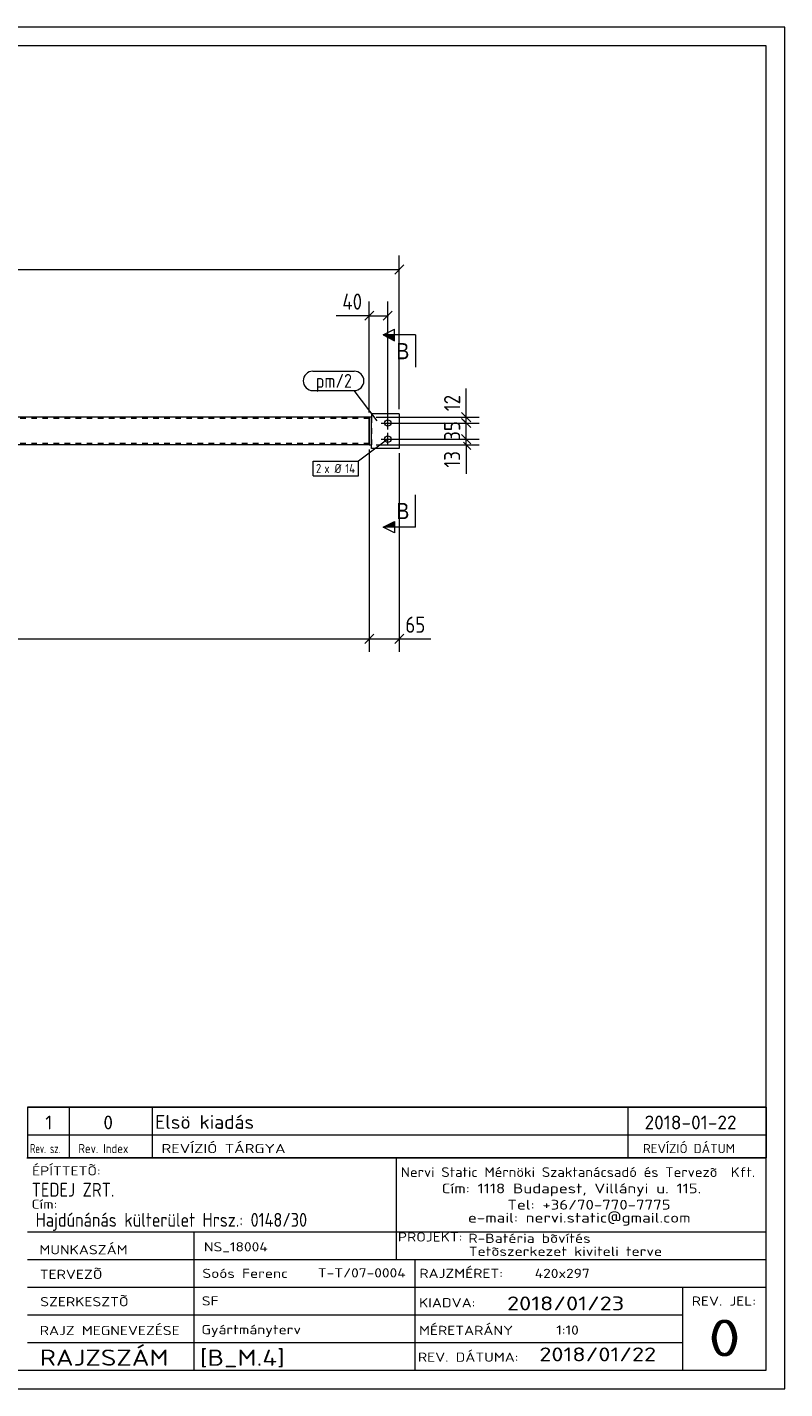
# Model space of a CAD drawing. Header units: millimetres. Extents: x 1 to 419, y 1 to 296.
# Tile 2 of 2: x 255 to 419, y 1 to 296. Entities that reach past the tile are written whole.
import ezdxf

# ---------------------------------------------------------------- set-up
doc = ezdxf.new("R2010")
doc.units = ezdxf.units.MM
doc.header["$LTSCALE"] = 0.6
doc.linetypes.add('XKITLINE00', pattern=[0])
doc.linetypes.add('XKITLINE02', pattern=[4, 2, -2])
for name, color, linetype, lineweight in [('Bolt', 7, 'Continuous', 0), ('BoltMark', 3, 'Continuous', 0), ('DrawingSheet', 5, 'Continuous', 0), ('OtherObjectType', 1, 'Continuous', 0), ('Part', 2, 'Continuous', 0), ('PartMark', 3, 'Continuous', 0), ('Section', 6, 'Continuous', 0), ('Z-DIMENSIONS', 1, 'Continuous', 0)]:
    doc.layers.add(name, color=color, linetype=linetype, lineweight=lineweight)
doc.styles.add('ARIAL', font='ARIAL.TTF')
doc.styles.add('ISOCPEUR', font='ISOCPEUR.TTF')

msp = doc.modelspace()

# ---------------------------------------------------------------- hatches: boundary and pattern name
at = {"layer": 'Section'}
for points in [[(334.5, 228.07), (332, 229.32), (334.5, 229.32)], [(334.5, 187.68), (332, 187.68), (334.5, 188.93)]]:
    msp.add_hatch(color=6, dxfattribs=at).paths.add_polyline_path(points, flags=17)

# ---------------------------------------------------------------- linework, layer by layer
at = {"layer": 'Bolt', "color": 3, "linetype": 'XKITLINE00', "lineweight": 0}
for p, q in [((331.6, 210.25), (334.4, 210.25)), ((333, 208.85), (333, 211.65)), ((331.6, 206.75), (334.4, 206.75)), ((333, 205.35), (333, 208.15))]:
    msp.add_line(p, q, dxfattribs=at)
for centre in [(333, 210.25), (333, 206.75)]:
    msp.add_circle(centre, 0.7, dxfattribs=at)
at = {"layer": 'BoltMark', "color": 7, "linetype": 'XKITLINE00', "lineweight": 0}
for p, q in [((333, 206.75), (326.64, 201.99)), ((316.84, 201.99), (326.64, 201.99)), ((316.84, 198.79), (316.84, 201.99)), ((326.64, 198.79), (326.64, 201.99)), ((316.84, 198.79), (326.64, 198.79))]:
    msp.add_line(p, q, dxfattribs=at)
at = {"layer": 'DrawingSheet', "color": 2, "linetype": 'XKITLINE00', "lineweight": 0}
for p, q in [((419, 296), (1, 296)), ((419, 1), (419, 296)), ((1, 1), (419, 1))]:
    msp.add_line(p, q, dxfattribs=at)
at = {"layer": 'DrawingSheet', "color": 3, "linetype": 'XKITLINE00', "lineweight": 0}
for p, q in [((415, 292), (5, 292)), ((415, 5), (415, 292)), ((5, 5), (415, 5))]:
    msp.add_line(p, q, dxfattribs=at)
at = {"layer": 'OtherObjectType', "color": 7, "linetype": 'XKITLINE00', "lineweight": 0}
for p, q in [((255, 62.05), (415, 62.05)), ((255, 62.05), (255, 56.05)), ((264, 62.05), (264, 56.05)), ((282, 62.05), (282, 56.05)), ((385, 62.05), (385, 56.05)), ((415, 62.05), (415, 56.05)), ((255, 56.05), (255, 51.05)), ((255, 56.05), (415, 56.05)), ((264, 56.05), (264, 51.05)), ((282, 56.05), (282, 51.05)), ((385, 56.05), (385, 51.05)), ((415, 56.05), (415, 51.05)), ((254.84, 51.05), (415, 51.05)), ((415, 51.05), (255, 51.05)), ((334.84, 51), (334.84, 35)), ((414.98, 5), (415, 51.05)), ((254.98, 35), (414.98, 35)), ((290.98, 35), (290.98, 5)), ((334.84, 35), (334.84, 29)), ((254.98, 29), (338.84, 29)), ((338.84, 29), (338.84, 5)), ((338.84, 29), (414.84, 29)), ((254.98, 23), (414.98, 23)), ((396.84, 23), (396.84, 5)), ((254.98, 17), (396.84, 17)), ((254.98, 11), (396.98, 11)), ((254.98, 5), (414.98, 5))]:
    msp.add_line(p, q, dxfattribs=at)
at = {"layer": 'OtherObjectType', "color": 1, "linetype": 'XKITLINE00', "lineweight": 0}
for p, q in [((415, 62.05), (255, 62.05)), ((255, 56.05), (415, 56.05))]:
    msp.add_line(p, q, dxfattribs=at)
at = {"layer": 'Part', "color": 2, "linetype": 'XKITLINE00', "lineweight": 0}
for p, q in [((329, 211.5), (90, 211.5)), ((329, 211.5), (329, 205.5)), ((329.5, 211.5), (329, 211.5)), ((329, 205.5), (329, 211.5)), ((335.5, 212.25), (329.5, 212.25)), ((329.5, 212.25), (329.5, 211.5)), ((329.5, 205.5), (329.5, 211.5)), ((335.5, 212.25), (335.5, 204.75)), ((329, 205.5), (90, 205.5)), ((329, 205.5), (329.5, 205.5)), ((329.5, 204.75), (329.5, 205.5)), ((335.5, 204.75), (329.5, 204.75))]:
    msp.add_line(p, q, dxfattribs=at)
at = {"layer": 'Part', "color": 7, "linetype": 'XKITLINE02', "lineweight": 0}
for p, q in [((329, 211.2), (90, 211.2)), ((329.5, 211.5), (329.5, 205.5)), ((329, 205.8), (90, 205.8))]:
    msp.add_line(p, q, dxfattribs=at)
at = {"layer": 'PartMark', "color": 7, "linetype": 'XKITLINE00', "lineweight": 0}
for p, q in [((316.79, 221.48), (325.73, 221.48)), ((316.79, 217.28), (325.73, 217.28)), ((330.73, 210.72), (325.73, 217.28))]:
    msp.add_line(p, q, dxfattribs=at)
for centre, start, end in [((316.79, 219.38), 90, 270), ((325.73, 219.38), 270, 90)]:
    msp.add_arc(centre, 2.1, start, end, dxfattribs=at)
at = {"layer": 'Section', "color": 6, "linetype": 'XKITLINE00', "lineweight": 0}
for p, q in [((332, 229.32), (334.5, 230.57)), ((334.5, 228.07), (334.5, 230.57)), ((332, 229.32), (334.5, 228.07)), ((339, 229.32), (332, 229.32)), ((339, 229.32), (339, 222.32)), ((339, 187.68), (339, 194.68)), ((332, 187.68), (334.5, 188.93)), ((334.5, 188.93), (334.5, 186.43)), ((334.5, 186.43), (332, 187.68)), ((339, 187.68), (332, 187.68))]:
    msp.add_line(p, q, dxfattribs=at)
at = {"layer": 'Z-DIMENSIONS', "color": 7, "linetype": 'XKITLINE00', "lineweight": 0}
for p, q in [((335.5, 213.25), (335.5, 246.55)), ((83.5, 243.5), (335.5, 243.5)), ((336.49, 244.49), (334.51, 242.51)), ((329, 212.5), (329, 236.55)), ((333, 211.25), (333, 236.55)), ((329, 233.5), (321.86, 233.5)), ((329, 233.5), (321.86, 233.5)), ((329.99, 234.49), (328.01, 232.51)), ((329, 233.5), (333, 233.5)), ((333.99, 234.49), (332.01, 232.51)), ((350, 211.5), (350, 217.73)), ((350, 211.5), (350, 217.73)), ((349.01, 212.49), (350.99, 210.51)), ((330.5, 211.5), (352.8, 211.5)), ((334, 210.25), (352.8, 210.25)), ((334, 210.25), (344.5, 210.25)), ((349.01, 211.24), (350.99, 209.26)), ((349.4, 210.85), (350.99, 209.26)), ((349.4, 210.25), (352.8, 210.25)), ((350, 210.25), (350, 211.5)), ((350, 206.75), (350, 210.25)), ((334, 206.75), (344.5, 206.75)), ((334, 206.75), (352.8, 206.75)), ((349.01, 207.74), (350.99, 205.76)), ((349.4, 207.35), (350.99, 205.76)), ((349.4, 206.75), (352.8, 206.75)), ((350, 205.5), (350, 206.75)), ((329, 204.5), (329, 160.7)), ((329, 204.5), (329, 160.7)), ((330.5, 205.5), (352.8, 205.5)), ((335.5, 203.75), (335.5, 160.7)), ((349.4, 206.1), (350.99, 204.51)), ((350, 205.5), (350, 199.27)), ((350, 205.5), (350, 199.27)), ((90, 163.5), (329, 163.5)), ((329.99, 164.49), (328.01, 162.51)), ((329.99, 164.49), (328.01, 162.51)), ((329, 163.5), (335.5, 163.5)), ((336.49, 164.49), (334.51, 162.51)), ((335.5, 163.5), (342.33, 163.5)), ((335.5, 163.5), (342.33, 163.5))]:
    msp.add_line(p, q, dxfattribs=at)
at = {"layer": 'Z-DIMENSIONS', "color": 3}
for p in [(335.5, 243.5), (329, 233.5), (333, 233.5), (350, 211.5), (350, 210.25), (350, 210.25), (350, 206.75), (350, 206.75), (350, 205.5), (329, 163.5), (329, 163.5), (335.5, 163.5)]:
    msp.add_point(p, dxfattribs=at)

# ---------------------------------------------------------------- texts
at = {"layer": 'BoltMark', "color": 3, "style": 'ISOCPEUR', "width": 0.85}
for s, p in [('2', (317.44, 199.39)), ('x Ø', (319.25, 199.39)), ('14', (323.8, 199.39))]:
    msp.add_text(s, height=2, dxfattribs=at).set_placement(p)
at = {"layer": 'OtherObjectType', "color": 7, "style": 'ISOCPEUR'}
for s, height, width, p in [('1', 3, 1.017001, (258.82, 57.2)), ('0', 3, 1.017001, (271.4, 57.2)), ('Elsö kiadás', 3, 1.017001, (282.63, 57.31)), ('2018-01-22', 3, 1.017001, (388.62, 57.2)), ('Rev. sz.', 2, 0.68, (255.54, 52.05)), ('Rev. Index', 2, 0.85, (266, 52.05)), ('REVÍZIÓ TÁRGYA', 2, 1.275, (284, 52.05)), ('REVÍZIÓ DÁTUM', 2, 1.02, (388.28, 52.05)), ('ÉPÍTTETÕ:', 2, 1.211571, (255.96, 47.22)), ('Nervi Static Mérnöki\xa0Szaktanácsadó\xa0és\xa0Tervezõ  Kft.', 2.1176, 1.08375, (335.84, 46.88)), ('TEDEJ ZRT.', 3, 0.85, (255.87, 42.62)), ('Cím:\xa01118 Budapest, Villányi u. 115.', 2.1176, 1.250101, (344.68, 43.35)), ('Cím:', 2, 1.211571, (255.84, 40)), ('Tel:\xa0+36/70-770-7775', 2.1176, 1.250101, (358.91, 39.82)), ('Hajdúnánás külterület Hrsz.: 0148/30', 3, 0.85, (256.73, 36.1)), ('e-mail:\xa0nervi.static@gmail.com', 2.1176, 1.250101, (350.38, 37)), ('MUNKASZÁM', 2, 1.211571, (257.55, 30.12)), ('NS_18004', 2, 1.211571, (293.17, 30.76)), ('PROJEKT:', 2, 1.211571, (335.18, 32.9)), ('R-Batéria bõvítés', 2, 1.211571, (350.47, 32.6)), ('Tetõszerkezet kiviteli terve', 2, 1.211571, (350.54, 29.78)), ('TERVEZÕ', 2, 1.211571, (257.63, 24.79)), ('Soós Ferenc', 2, 1.211571, (292.84, 25)), ('T-T/07-0004', 2, 1.211571, (317.86, 25.11)), ('RAJZMÉRET:', 2, 1.211571, (339.84, 25)), ('420x297', 2, 1.211571, (364.84, 25)), ('SZERKESZTÕ', 2, 1.211571, (257.72, 18.87)), ('SF', 2, 1.211571, (292.72, 19.04)), ('2018/01/23', 3, 1.275, (358.84, 18)), ('REV. JEL:', 2, 1.211571, (398.84, 19)), ('KIADVA:', 2, 1.211571, (339.78, 18.64)), ('RAJZ MEGNEVEZÉSE', 2, 1.211571, (257.62, 12.62)), ('Gyártmányterv', 2, 1.211571, (292.65, 12.82)), ('MÉRETARÁNY', 2, 1.211571, (339.78, 12.65)), ('1:10', 2, 1.211571, (369.51, 12.72)), ('0', 8, 1.275, (402.45, 8)), ('RAJZSZÁM', 3.5, 1.211571, (257.62, 6)), ('[B_M.4]', 3.5, 1.211571, (292.3, 5.99)), ('REV. DÁTUMA:', 2, 1.211571, (339.53, 6.85)), ('2018/01/22', 3, 1.275, (365.83, 6.95))]:
    msp.add_text(s, height=height, dxfattribs=dict(at, width=width)).set_placement(p)
at = {"layer": 'PartMark', "color": 3, "style": 'ISOCPEUR', "width": 0.85}
msp.add_text('pm/2', height=3, dxfattribs=at).set_placement((317.39, 217.88))
at = {"layer": 'Section', "color": 6, "style": 'ARIAL', "width": 0.85}
for p in [(334.89, 224.07), (334.89, 189.43)]:
    msp.add_text('B', height=3.5, dxfattribs=at).set_placement(p)
at = {"layer": 'Z-DIMENSIONS', "color": 3, "style": 'ISOCPEUR', "width": 0.85}
for s, p in [('40', (323.17, 234.8)), ('65', (336.81, 164.8))]:
    msp.add_text(s, height=3.5, dxfattribs=at).set_placement(p)
for s, p in [('12', (348.7, 212.81)), ('35', (348.7, 206.39)), ('13', (348.7, 200.58))]:
    msp.add_text(s, height=3.5, rotation=90.0002, dxfattribs=at).set_placement(p)

doc.saveas('drawing.dxf')
